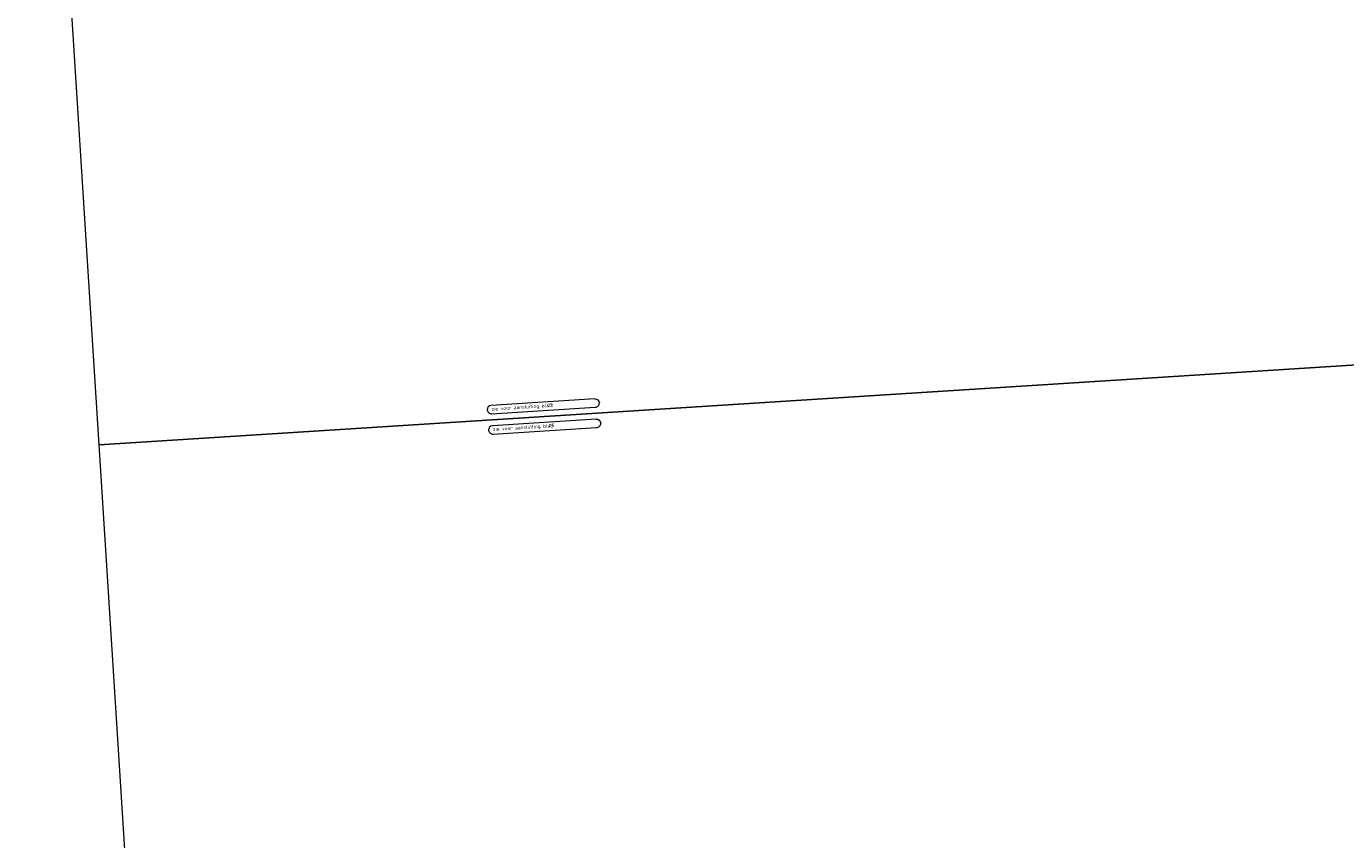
# Model space of a CAD drawing. Header units: metres. Extents: x 162278 to 162691, y 502510 to 503024.
# Tile 7 of 13: x 162278 to 162465, y 502780 to 502896. Entities that reach past the tile are written whole.
import ezdxf

# ---------------------------------------------------------------- set-up
doc = ezdxf.new("R2010")
doc.units = ezdxf.units.M
doc.layers.add('X-XX-AL-TEKENBLAD-S-200', color=7, linetype='Continuous', lineweight=18)
doc.layers.add('X-XX-AL-TEKENBLAD_VIEWPORT-G', color=7, linetype='Continuous', lineweight=18, plot=False)
doc.styles.add('NLCS-ISO', font='NLCS-ISO.ttf')

# ---------------------------------------------------------------- blocks, each defined once
blk = doc.blocks.new('SAL-TEKENBLAD_AANSLUITING_ANDER_BLAD-SO')
for p, q in [((-39.85, 3), (-39.85, 2.95)), ((-36.91, 0), (36.91, 0)), ((37.1, 5.99), (-36.84, 5.99))]:
    blk.add_line(p, q)
for centre, radius, start, end in [((-36.85, 2.99), 3, 90, 180), ((-36.9, 2.94), 2.95, 180, 270), ((37.15, 2.94), 2.95, 265.33285, 0)]:
    blk.add_arc(centre, radius, start, end)
at = {"extrusion": (0, 0, -1)}
blk.add_arc((-37.1, 2.99), 3, 90, 180, dxfattribs=at)
at = {"lineweight": 25, "style": 'NLCS-ISO'}
blk.add_text('zie voor aansluiting blad:', height=2.5, dxfattribs=at).set_placement((-36.84, 2.18))
blk.add_attdef('BLADNAAM', (3, 2.18), '', height=2.5, dxfattribs=at)

msp = doc.modelspace()

# ---------------------------------------------------------------- linework, layer by layer
at = {"layer": 'X-XX-AL-TEKENBLAD_VIEWPORT-G'}
for points in [[(162277.64, 502999.63), (162468.66, 503011.77), (162479.02, 502848.7), (162288.01, 502836.56)], [(162288.01, 502836.56), (162479.02, 502848.7), (162489.39, 502685.63), (162298.37, 502673.49)]]:
    msp.add_lwpolyline(points, close=True, dxfattribs=at)

# ---------------------------------------------------------------- block references
at = {"layer": 'X-XX-AL-TEKENBLAD-S-200', "xscale": 0.2, "yscale": 0.2, "zscale": 0.2, "rotation": 3.636656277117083}
for p, values in [((162351.25, 502841.43), {'BLADNAAM': '03'}), ((162351.44, 502838.54), {'BLADNAAM': '05'})]:
    msp.add_blockref('SAL-TEKENBLAD_AANSLUITING_ANDER_BLAD-SO', p, dxfattribs=at).add_auto_attribs(values)

doc.saveas('drawing.dxf')
